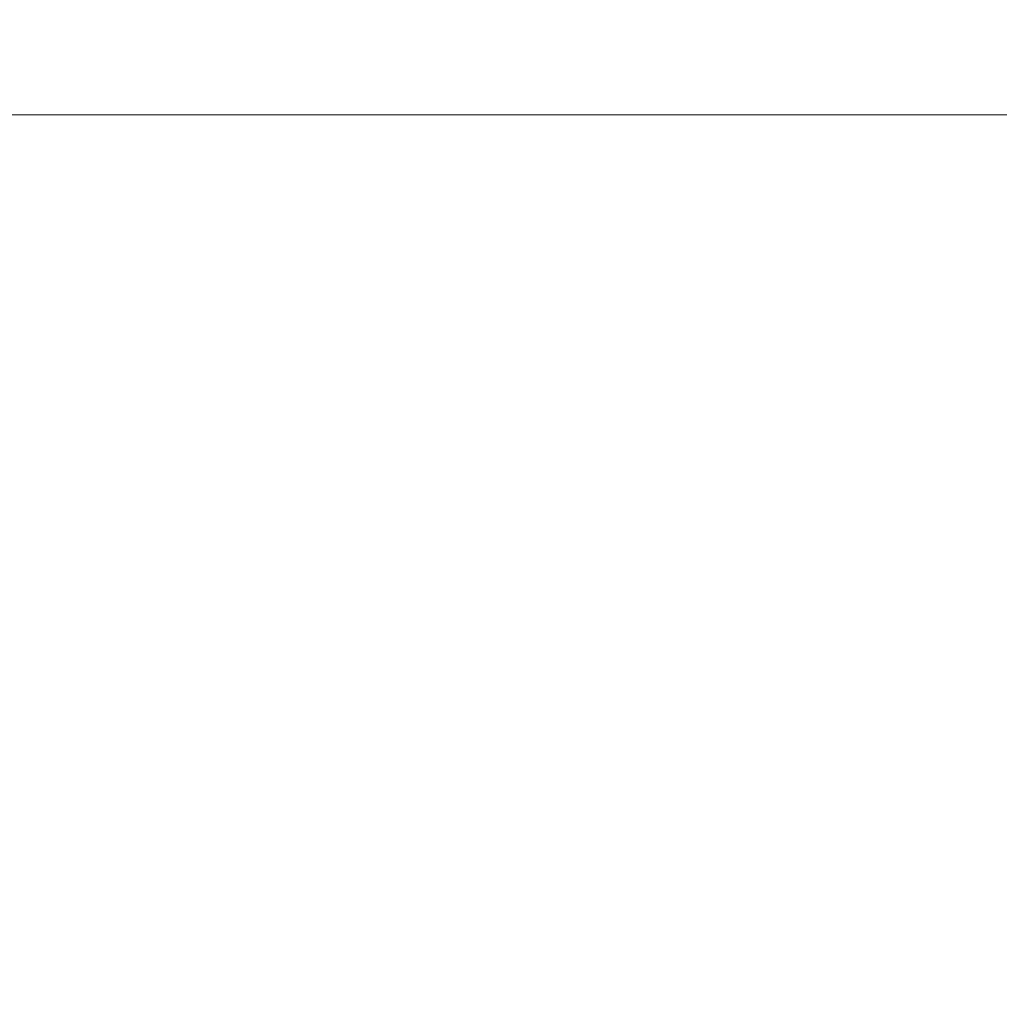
# Model space of a CAD drawing. Header units: inches. Extents: x -263 to 530, y -1 to 602.
# Tile 64 of 256: x -197.9801 to -197.9551, y 134.9773 to 135.0024. Entities that reach past the tile are written whole.
import ezdxf

# ---------------------------------------------------------------- set-up
doc = ezdxf.new("R2010")
doc.units = ezdxf.units.IN
doc.header["$MEASUREMENT"] = 0
doc.layers.add('A-WALL', color=113, linetype='Continuous', lineweight=13)

msp = doc.modelspace()

# ---------------------------------------------------------------- meshes
at = {"layer": 'A-WALL'}
mesh = msp.add_polyface(dxfattribs=at)
corners = [(-197.500008, 135, 128.000004), (-198, 135, 128.000004), (-198, 183.500004, 128.000004), (-197.500008, 183.500004, 128.000004)]
mesh.append_faces([[corners[k] for k in face] for face in [(0, 1, 2, 3)]])
mesh = msp.add_polyface(dxfattribs=at)
corners = [(-197.500008, 183.500004, 132.999996), (-198, 183.500004, 132.999996), (-198, 135, 132.999996), (-197.500008, 135, 132.999996)]
mesh.append_faces([[corners[k] for k in face] for face in [(0, 1, 2, 3)]])
mesh = msp.add_polyface(dxfattribs=at)
corners = [(-198, 135, 128.000004), (-198, 135, 132.999996), (-189.249996, 135, 132.999996), (-189.249996, 135, 128.000004)]
mesh.append_faces([[corners[k] for k in face] for face in [(0, 1, 2, 3)]])
mesh = msp.add_polyface(dxfattribs=at)
corners = [(-189.249996, 135, 128.000004), (-189.249996, 134.499996, 128.000004), (-198, 134.499996, 128.000004), (-198, 135, 128.000004)]
mesh.append_faces([[corners[k] for k in face] for face in [(0, 1, 2, 3)]])
mesh = msp.add_polyface(dxfattribs=at)
corners = [(-198, 135, 132.999996), (-198, 134.499996, 132.999996), (-189.249996, 134.499996, 132.999996), (-189.249996, 135, 132.999996)]
mesh.append_faces([[corners[k] for k in face] for face in [(0, 1, 2, 3)]])
mesh = msp.add_polyface(dxfattribs=at)
corners = [(-197.500008, 135, 132.999996), (-198, 135, 132.999996), (-198, 135, 128.000004), (-197.500008, 135, 128.000004)]
mesh.append_faces([[corners[k] for k in face] for face in [(0, 1, 2, 3)]])

doc.saveas('drawing.dxf')
